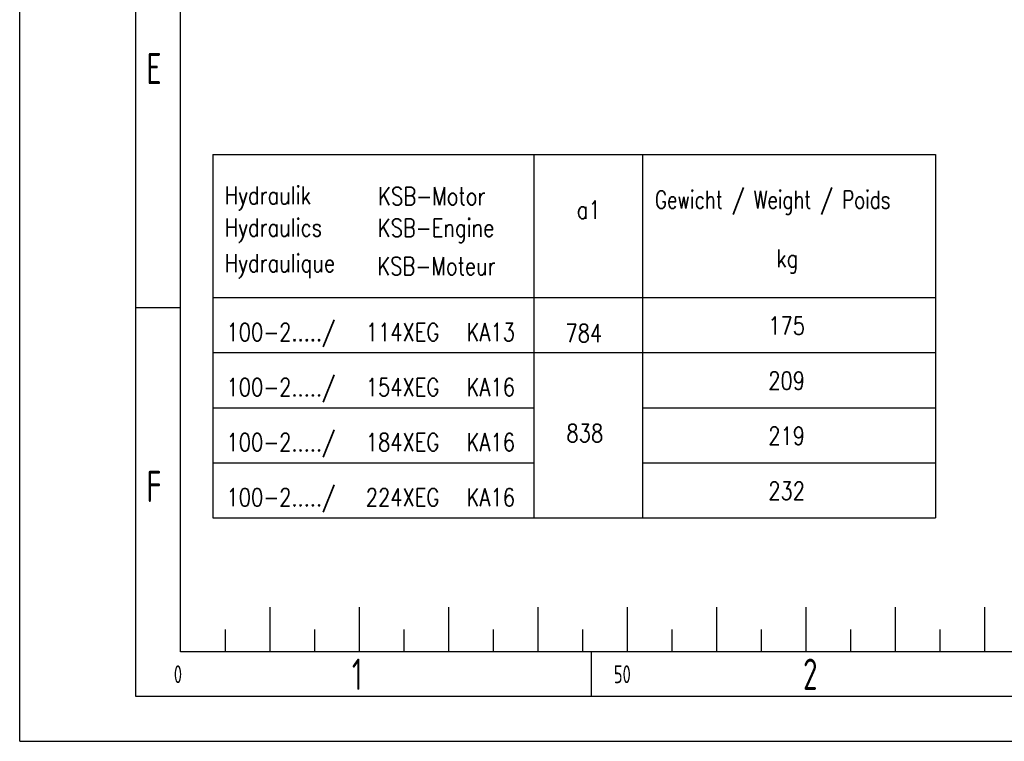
# Model space of a CAD drawing. Header units: millimetres. Extents: x 0 to 8400, y 0 to 5940.
# Tile 1 of 50: x 0 to 2204, y 0 to 1614. Entities that reach past the tile are written whole.
import ezdxf

# ---------------------------------------------------------------- set-up
doc = ezdxf.new("R2010")
doc.units = ezdxf.units.MM
doc.header["$LTSCALE"] = 20
doc.layers.get('0').update_dxf_attribs({"linetype": 'CONTINUOUS'})
for name, color, linetype in [('01-LINIE-025', 1, 'CONTINUOUS'), ('02-LINIE-035', 2, 'CONTINUOUS'), ('10-TEXT-025', 1, 'CONTINUOUS'), ('11-TEXT-035', 2, 'CONTINUOUS'), ('KSB-BLATTRAND', 2, 'CONTINUOUS')]:
    doc.layers.add(name, color=color, linetype=linetype)
doc.styles.add('ROMANS', font='romans', dxfattribs={"width": 0.8})
doc.styles.get("Standard").update_dxf_attribs({"font": 'ISOCP.SHX'})

# ---------------------------------------------------------------- blocks, each defined once
blk = doc.blocks.new('Rahmen_A3')
at = {"color": 1, "ltscale": 150}
for p, q in [((0, 0), (0, 297)), ((18, 10), (18, 287)), ((18, 48.5), (13, 48.5)), ((28, 15), (28, 10)), ((28, 15), (28, 10)), ((38, 15), (38, 10)), ((48, 15), (48, 10)), ((58, 15), (58, 10)), ((68, 15), (68, 10)), ((78, 15), (78, 10)), ((88, 15), (88, 10)), ((98, 15), (98, 10)), ((108, 15), (108, 10)), ((23, 12.5), (23, 10)), ((23, 12.5), (23, 10)), ((33, 12.5), (33, 10)), ((43, 12.5), (43, 10)), ((53, 12.5), (53, 10)), ((63, 12.5), (63, 10)), ((73, 12.5), (73, 10)), ((83, 12.5), (83, 10)), ((93, 12.5), (93, 10)), ((103, 12.5), (103, 10)), ((410, 10), (18, 10)), ((64, 5), (64, 10)), ((0, 0), (420, 0))]:
    blk.add_line(p, q, dxfattribs=at)
at = {"color": 3, "ltscale": 150}
for p, q in [((13, 5), (13, 292)), ((415, 5), (13, 5))]:
    blk.add_line(p, q, dxfattribs=at)
at = {"color": 1, "ltscale": 150, "width": 0.75}
for s, height, p in [('E', 3.5, (14.1875, 73.5)), ('F', 3.5, (14.1875, 26.75)), ('1', 3.5, (37.1875, 5.75)), ('2', 3.5, (87.6875, 5.75)), ('0', 2, (17.25, 6.5)), ('50', 2, (66.5, 6.5))]:
    blk.add_text(s, height=height, dxfattribs=at).set_placement(p)

msp = doc.modelspace()

# ---------------------------------------------------------------- linework, layer by layer
at = {"layer": '01-LINIE-025'}
for p, q in [((432.4, 869.6), (1394.1, 869.6)), ((1394.1, 869.6), (2050.1, 869.6)), ((432.4, 746.4), (1150.8, 746.4)), ((1394.1, 746.4), (2050.1, 746.4)), ((432.4, 623.2), (1150.8, 623.2)), ((1394.1, 623.2), (2050.1, 623.2))]:
    msp.add_line(p, q, dxfattribs=at)
at = {"layer": '02-LINIE-035'}
for p, q in [((432.4, 1313), (432.4, 500)), ((432.4, 1313), (2050.1, 1313)), ((1150.8, 1313), (1150.8, 500)), ((1394.1, 1313), (1394.1, 500)), ((1394.1, 1313), (1394.1, 500)), ((2050.1, 1313), (2050.1, 500)), ((432.4, 992.8), (2050.1, 992.8)), ((432.4, 500), (1394.1, 500)), ((1394.1, 500), (2050.1, 500))]:
    msp.add_line(p, q, dxfattribs=at)

# ---------------------------------------------------------------- block references
at = {"layer": 'KSB-BLATTRAND', "xscale": 20, "yscale": 20, "zscale": 20}
msp.add_blockref('Rahmen_A3', (0, 0), dxfattribs=at)

# ---------------------------------------------------------------- texts
at = {"layer": '02-LINIE-035', "style": 'ROMANS', "width": 0.75}
msp.add_text('Gewicht / Weight / Poids', height=40, dxfattribs=at).set_placement((1422.2, 1191.7))
at = {"layer": '10-TEXT-025', "style": 'ROMANS', "width": 0.8}
for s, p in [('175', (1675.8, 909.9)), ('100-2...../', (463, 895.5)), ('114XEG', (774.8, 895.5)), ('KA13', (1000.5, 895.5)), ('784', (1221.7, 893.2)), ('100-2...../', (463, 772.3)), ('209', (1675.8, 786.7)), ('154XEG', (774.8, 772.3)), ('KA16', (1000.5, 772.3)), ('838', (1224, 669.2)), ('100-2...../', (463, 649.1)), ('184XEG', (774.8, 649.1)), ('KA16', (1000.5, 649.1)), ('219', (1675.8, 663.5)), ('232', (1675.8, 540.3)), ('100-2...../', (463, 525.9)), ('224XEG', (774.8, 525.9)), ('KA16', (1000.5, 525.9))]:
    msp.add_text(s, height=40, dxfattribs=at).set_placement(p)
at = {"layer": '11-TEXT-035', "style": 'ROMANS', "width": 0.8}
for s, p in [('Hydraulik', (458.9, 1201.5)), ('KSB-Motor', (802.6, 1199.6)), ('a1', (1247, 1169.2)), ('Hydraulics', (458.9, 1129.6)), ('KSB-Engine', (801.7, 1128.9)), ('kg', (1693.8, 1060.5)), ('Hydraulique', (458.9, 1049.8)), ('KSB-Moteur', (800.7, 1043.2))]:
    msp.add_text(s, height=40, dxfattribs=at).set_placement(p)

doc.saveas('drawing.dxf')
